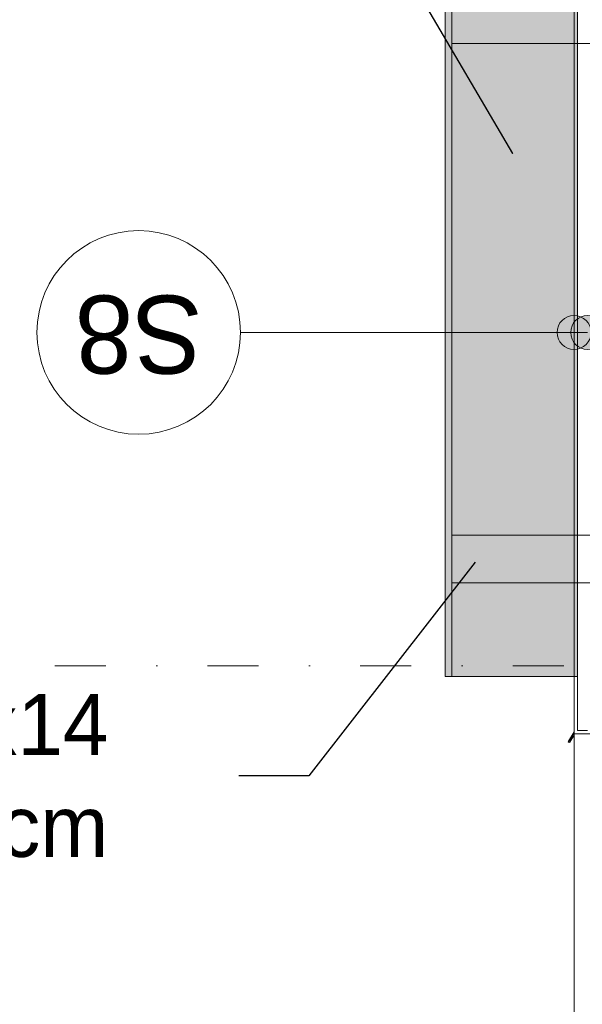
# Model space of a CAD drawing. Extents: x -613240 to -325500, y -25863 to 152403.
# Tile 135 of 254: x -333781 to -332122, y -4517 to -1615. Entities that reach past the tile are written whole.
import ezdxf

# ---------------------------------------------------------------- set-up
doc = ezdxf.new("R2010")
doc.units = 0
doc.header["$MEASUREMENT"] = 0
doc.linetypes.add('Dot & Dashed', pattern=[450, 150, -150, 0, -150])
for name, color, linetype, lineweight in [('Arch dachowki_Nr_Pióra__21', 7, 'Continuous', 9), ('Arch opisy_Nr_Pióra__1', 7, 'Continuous', 25), ('Arch opisy_Nr_Pióra__21', 7, 'Continuous', 9), ('arch wypelnienia_Nr_Pióra__101', 8, 'Continuous', 13), ('INWENT KONST. DREWNIANA_Nr_Pióra__21', 7, 'Continuous', 9), ('INWENT KONST. DREWNIANA_Nr_Pióra__41', 7, 'Continuous', 15), ('INWENT OPISY_Nr_Pióra__21', 7, 'Continuous', 9)]:
    doc.layers.add(name, color=color, linetype=linetype, lineweight=lineweight)
doc.layers.add('Arch opisy', color=7, linetype='Continuous')
doc.styles.add('GENERATED_STYLE_4', font='txt')
doc.styles.add('GENERATED_STYLE_5', font='txt')
doc.dimstyles.new('GENERATED_STYLE__8', dxfattribs={"dimtxt": 0.18, "dimasz": 182.4, "dimexe": 0.18, "dimexo": 0.0625, "dimgap": 0.09, "dimtad": 0, "dimtih": 1, "dimtoh": 1, "dimdec": 4, "dimzin": 0, "dimdsep": 46, "dimcen": 0.09, "dimadec": 0, "dimazin": 0, "dimtfac": 1, "dimtdec": 4, "dimtmove": 0, "dimatfit": 3, "dimldrblk": 'ARROWHEAD_5', "dimfxl": 0, "dimtolj": 1, "dimtzin": 0, "dimarcsym": 0})

# ---------------------------------------------------------------- blocks, each defined once
blk = doc.blocks.new('ARROWHEAD_5')
at = {"color": 0, "linetype": 'Continuous', "lineweight": 0}
blk.add_line((0, 0), (-1, 0), dxfattribs=at)
blk.add_solid([(-1, 0.2679), (0, 0), (-1, -0.2679), (-1, 0.2679)], dxfattribs=at)
blk = doc.blocks.new('Linia_134', base_point=(-332106.3, -2536.5))
at = {"layer": 'Arch opisy_Nr_Pióra__21', "linetype": 'Continuous'}
for points in [[(-332096.3, -2536.5), (-332100.1, -2517.4), (-332111, -2501.2), (-332127.2, -2490.3), (-332146.3, -2486.5), (-332165.5, -2490.3), (-332181.7, -2501.2), (-332192.5, -2517.4), (-332196.3, -2536.5), (-332192.5, -2555.7), (-332181.7, -2571.9), (-332165.5, -2582.7), (-332146.3, -2586.5), (-332127.2, -2582.7), (-332111, -2571.9), (-332100.1, -2555.7)], [(-332056.3, -2536.5), (-332060.1, -2517.4), (-332071, -2501.2), (-332087.2, -2490.3), (-332106.3, -2486.5), (-332125.5, -2490.3), (-332141.7, -2501.2), (-332152.5, -2517.4), (-332156.3, -2536.5), (-332152.5, -2555.7), (-332141.7, -2571.9), (-332125.5, -2582.7), (-332106.3, -2586.5), (-332087.2, -2582.7), (-332071, -2571.9), (-332060.1, -2555.7)]]:
    blk.add_hatch(color=256, dxfattribs=at).paths.add_polyline_path(points, flags=0)
blk.add_line((-332106.3, -2536.5), (-332146.3, -2536.5), dxfattribs=at)
for centre in [(-332146.3, -2536.5), (-332106.3, -2536.5)]:
    blk.add_circle(centre, 50, dxfattribs=at)
blk = doc.blocks.new('Linia_135', base_point=(-332136.3, -2536.5))
at = {"layer": 'Arch opisy_Nr_Pióra__21', "linetype": 'Continuous'}
blk.add_line((-332136.3, -2536.5), (-333129.7, -2536.5), dxfattribs=at)
blk.add_circle((-333429.7, -2536.5), 300, dxfattribs=at)

msp = doc.modelspace()

# ---------------------------------------------------------------- hatches: boundary and pattern name
at = {"layer": 'arch wypelnienia_Nr_Pióra__101', "linetype": 'Continuous'}
msp.add_hatch(color=256, dxfattribs=at).paths.add_polyline_path([(-332526.3, -3550.6), (-332136.3, -3550.6), (-332136.3, -1544.6), (-332526.3, -1544.6)], flags=0)

# ---------------------------------------------------------------- linework, layer by layer
at = {"layer": 'Arch dachowki_Nr_Pióra__21', "linetype": 'Continuous'}
for p, q in [((-332526.3, -1125.5), (-332526.3, -3550.6)), ((-332146.3, -1544.6), (-332146.3, -3714.3)), ((-332136.3, -1544.6), (-332136.3, -3709.6)), ((-332526.3, -3550.6), (-332136.3, -3550.6)), ((-332146.3, -3714.3), (-332163.1, -3741.4)), ((-332146.3, -3709.6), (-332146.3, -5177.9)), ((-332136.3, -3709.6), (-332106.3, -3709.6)), ((-332146.7, -3719.6), (-332161, -3742.7)), ((-332147.8, -3726.2), (-332158.9, -3744)), ((-332146.7, -3719.6), (-332021.3, -3719.6))]:
    msp.add_line(p, q, dxfattribs=at)
msp.add_arc((-332161, -3742.7), 2.5, 148.0807, 328.0807, dxfattribs=at)
at = {"layer": 'INWENT KONST. DREWNIANA_Nr_Pióra__21', "linetype": 'Dot & Dashed'}
msp.add_line((-331726.3, -3519.6), (-342105.5, -3519.6), dxfattribs=at)
at = {"layer": 'INWENT KONST. DREWNIANA_Nr_Pióra__41', "linetype": 'Continuous'}
for p, q in [((-332506.3, -1684.6), (-332506.3, -1544.6)), ((-332506.3, -1684.6), (-332506.3, -3550.6)), ((-329786.3, -1684.6), (-332506.3, -1684.6)), ((-332506.3, -3134.6), (-330786.3, -3134.6)), ((-332506.3, -3274.6), (-332506.3, -3134.6)), ((-330786.3, -3274.6), (-332506.3, -3274.6)), ((-332506.3, -3550.6), (-332136.3, -3550.6))]:
    msp.add_line(p, q, dxfattribs=at)

# ---------------------------------------------------------------- block references
at = {"layer": 'Arch opisy', "linetype": 'Continuous'}
for name, p in [('Linia_135', (-332136.3, -2536.5)), ('Linia_134', (-332106.3, -2536.5))]:
    msp.add_blockref(name, p, dxfattribs=at)

# ---------------------------------------------------------------- texts
at = {"layer": 'Arch opisy_Nr_Pióra__1', "linetype": 'Continuous', "insert": (-333429.7, -2657.9), "char_height": 230, "attachment_point": 2, "rotation": 180, "style": 'GENERATED_STYLE_5'}
msp.add_mtext('{S8}', dxfattribs=at)
at = {"layer": 'INWENT OPISY_Nr_Pióra__21', "linetype": 'Continuous', "insert": (-333519.4, -3843.7), "char_height": 180, "width": 1650.08, "attachment_point": 6, "style": 'GENERATED_STYLE_4'}
msp.add_mtext('{murłata 14x14 cm}', dxfattribs=at)

# ---------------------------------------------------------------- leaders
at = {"layer": 'INWENT OPISY_Nr_Pióra__21', "linetype": 'Continuous', "annotation_type": 0, "has_hookline": 1, "hookline_direction": 1}
for points, text_width in [([(-332326.7, -2009.3), (-332862.9, -1094.7), (-333035.4, -1094.7)], 1945.7), ([(-332438, -3214.1), (-332928, -3843.5), (-333134.5, -3843.5)], 1337.1)]:
    msp.add_leader(points, dimstyle='GENERATED_STYLE__8', dxfattribs=dict(at, text_width=text_width))

doc.saveas('drawing.dxf')
